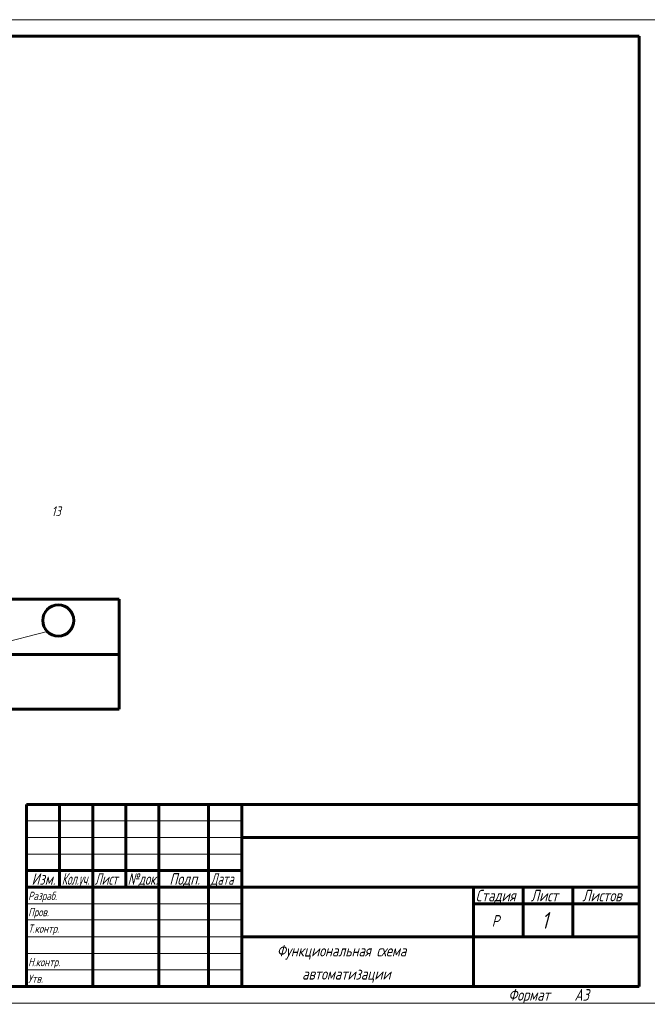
# Model space of a CAD drawing. Header units: millimetres. Extents: x 0 to 840, y 0 to 297.
# Tile 2 of 6: x 228 to 418, y 0 to 297. Entities that reach past the tile are written whole.
import ezdxf

# ---------------------------------------------------------------- set-up
doc = ezdxf.new("R2010")
doc.units = ezdxf.units.MM
doc.linetypes.add('K5LT_BASIC', pattern=[0])
doc.linetypes.add('K5LT_THIN', pattern=[0])
doc.layers.add('Системный слой', color=7, linetype='Continuous')
doc.styles.add('KTEXTSTYLE', font='GOST_AU.SHX', dxfattribs={"width": 0.96, "height": 5})

msp = doc.modelspace()

# ---------------------------------------------------------------- linework, layer by layer
at = {"color": 7, "linetype": 'K5LT_THIN', "lineweight": 18}
for p, q in [((0, 297), (420, 297)), ((230, 55), (295, 55)), ((230, 50), (295, 50)), ((230, 45), (295, 45)), ((230, 30), (295, 30)), ((230, 25.18), (295, 25.18)), ((230, 20), (295, 20)), ((230, 15), (295, 15)), ((230, 10), (295, 10)), ((420, 0), (0, 0))]:
    msp.add_line(p, q, dxfattribs=at)
at = {"color": 5, "linetype": 'K5LT_BASIC', "lineweight": 60, "true_color": 0x0000ff}
for p, q in [((20, 292), (415, 292)), ((415, 292), (415, 5)), ((230, 60), (415, 60)), ((230, 5), (230, 60)), ((240, 55), (240, 60)), ((250, 5), (250, 60)), ((260, 55), (260, 60)), ((270, 5), (270, 60)), ((285, 5), (285, 60)), ((295, 5), (295, 60)), ((240, 50), (240, 55)), ((260, 50), (260, 55)), ((240, 45), (240, 50)), ((260, 45), (260, 50)), ((295, 50), (365, 50)), ((365, 50), (415, 50)), ((240, 40), (240, 45)), ((260, 40), (260, 45)), ((230, 40), (250, 40)), ((240, 35), (240, 40)), ((250, 40), (270, 40)), ((260, 35), (260, 40)), ((270, 40), (285, 40)), ((285, 40), (295, 40)), ((230, 35), (250, 35)), ((250, 35), (270, 35)), ((270, 35), (285, 35)), ((285, 35), (295, 35)), ((295, 35), (365, 35)), ((365, 35), (415, 35)), ((365, 20), (365, 35)), ((380, 20), (380, 35)), ((395, 20), (395, 35)), ((365, 30), (380, 30)), ((380, 30), (395, 30)), ((395, 30), (415, 30)), ((295, 20), (365, 20)), ((365, 5), (365, 20)), ((365, 20), (415, 20)), ((415, 5), (20, 5))]:
    msp.add_line(p, q, dxfattribs=at)
at = {"layer": 'Системный слой', "color": 5, "linetype": 'K5LT_BASIC', "lineweight": 60, "true_color": 0x0000ff}
for p, q in [((73, 122), (258, 122)), ((258, 122), (258, 88.76)), ((73, 105.29), (258, 105.29)), ((73, 88.76), (258, 88.76))]:
    msp.add_line(p, q, dxfattribs=at)
at = {"layer": 'Системный слой', "color": 7, "linetype": 'K5LT_THIN', "lineweight": 18}
msp.add_line((236.26, 112.24), (176.88, 96.74), dxfattribs=at)
at = {"layer": 'Системный слой', "color": 5, "linetype": 'K5LT_BASIC', "lineweight": 60, "true_color": 0x0000ff}
msp.add_circle((239.61, 115.56), 4.71, dxfattribs=at)

# ---------------------------------------------------------------- texts
at = {"color": 7, "char_height": 2.5, "attachment_point": 1, "style": 'KTEXTSTYLE'}
for s, insert in [('\\H3.5;\\W0.965;\\Q15;\\Q15;Изм.', (231.53, 39.23)), ('\\H3.5;\\W0.965;\\Q15;\\Q15;\\W0.735;Кол.уч.', (240.65, 39.23)), ('\\H3.5;\\W0.965;\\Q15;\\Q15;\\W0.816;Лист', (250.6, 39.23)), ('\\H3.5;\\W0.965;\\Q15;\\Q15;\\W0.859;№док.', (260.57, 39.23)), ('\\H3.5;\\W0.965;\\Q15;\\Q15;Подп.', (273.15, 39.23)), ('\\H3.5;\\W0.965;\\Q15;\\Q15;\\W0.816;Дата', (285.6, 39.23)), ('\\H3.5;\\W0.965;\\Q15;\\Q15;\\H2.50;Разраб.', (230.5, 33.63)), ('\\H3.5;\\W0.965;\\Q15;\\Q15;Стадия', (365.66, 34.23)), ('\\H3.5;\\W0.965;\\Q15;\\Q15;Лист', (382.33, 34.23)), ('\\H3.5;\\W0.965;\\Q15;\\Q15;Листов', (397.88, 34.23)), ('\\H3.5;\\W0.965;\\Q15;\\Q15;\\H2.50;Пров.', (230.5, 28.73)), ('\\H3.5;\\W0.965;\\Q15;\\Q15;\\H5.00;1', (385.53, 27.47)), ('\\H3.5;\\W0.965;\\Q15;\\Q15;Р', (370.52, 26.58)), ('\\H3.5;\\W0.965;\\Q15;\\Q15;\\H2.50;Т.контр.', (230.5, 23.73)), ('\\H3.5;\\W0.965;\\Q15;\\Q15;Функциональная схема', (305.61, 17.58)), ('\\H3.5;\\W0.965;\\Q15;\\Q15;\\H2.50;Н.контр.', (230.5, 13.63)), ('\\H3.5;\\W0.965;\\Q15;\\Q15;автоматизации', (313.25, 10.58)), ('\\H3.5;\\W0.965;\\Q15;\\Q15;\\H2.50;Утв.', (230.5, 8.63)), ('\\H3.5;\\W0.965;\\Q15;\\Q15;Формат', (375.5, 4.23)), ('\\H3.5;\\W0.965;\\Q15;\\Q15;A3', (395.5, 4.23))]:
    msp.add_mtext(s, dxfattribs=dict(at, insert=insert))
at = {"layer": 'Системный слой', "color": 7, "insert": (237.56, 150.05), "char_height": 2.5, "attachment_point": 1, "style": 'KTEXTSTYLE'}
msp.add_mtext('\\H3.5;\\W0.965;\\Q15;\\Q15;\\H3.00;13', dxfattribs=at)

doc.saveas('drawing.dxf')
